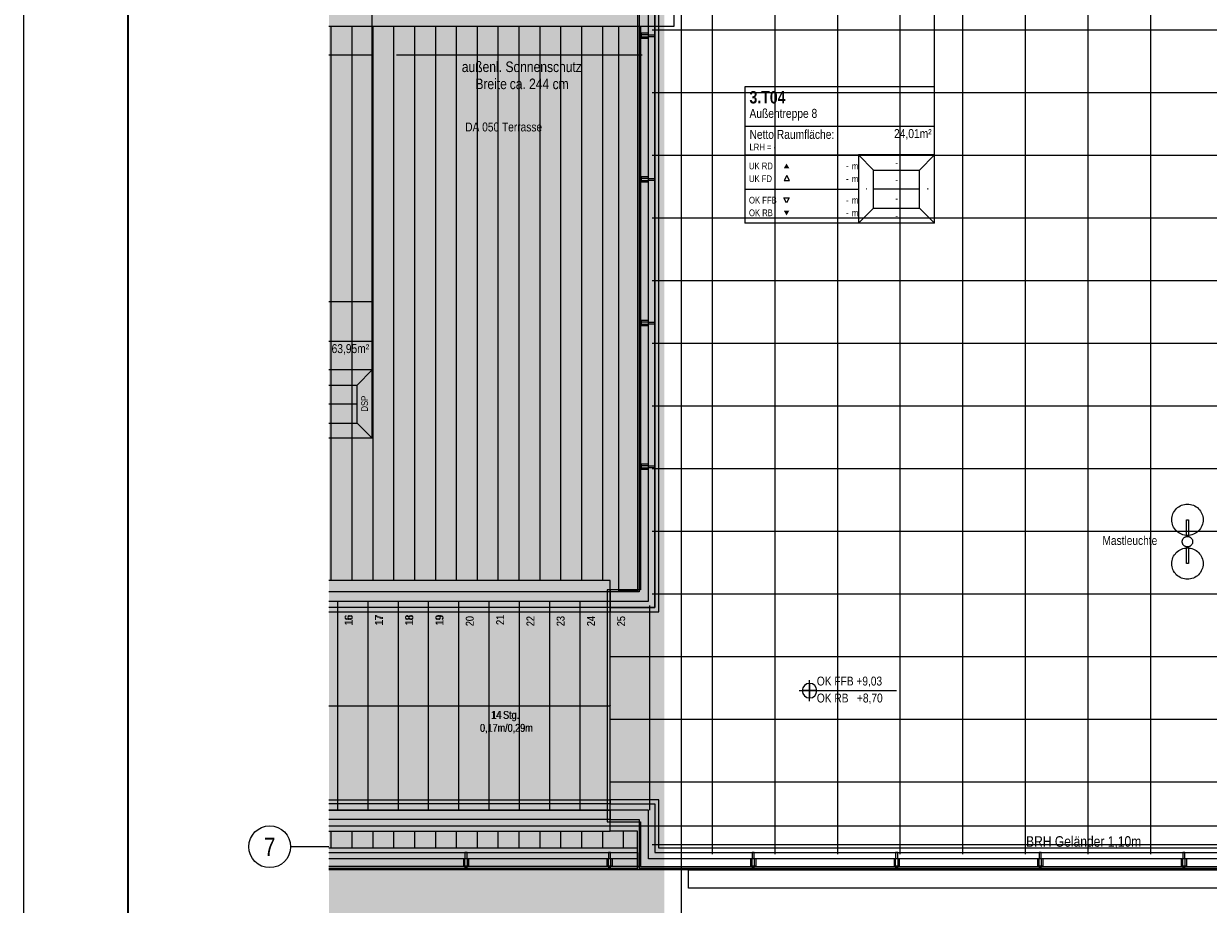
# Model space of a CAD drawing. Extents: x -620 to 3480, y 62 to 1112.
# Tile 2 of 76: x -620 to -393, y 201 to 370. Entities that reach past the tile are written whole.
import ezdxf
from ezdxf.enums import TextEntityAlignment as Align
from ezdxf.lldxf.tags import DXFTag

# ---------------------------------------------------------------- set-up
doc = ezdxf.new("R2010")
doc.units = 0
doc.layers.get('0').update_dxf_attribs({"lineweight": 13})
for name, color, linetype, lineweight, true_color in [('30 -33 Aussenwände- 7 Fassade_ Elemente', 7, 'Continuous', 9, 0x00aacc), ('30 -35 Decken- 2.2 Treppen Außen', 7, 'Continuous', 9, 0x009999), ('30 -36 Dächer- 3 Dachbeläge', 7, 'Continuous', 15, 0x9999ff), ('30 -36 Dächer- 4 Dachbekleidungen', 7, 'Continuous', 9, 0xccccff), ('70 -72 Beschriftung- 1 Beschriftung allgemein', 7, 'Continuous', 9, 0xff6633), ('70 -75 Raumstempel- 1 Raumstempel', 1, 'Continuous', 50, 0xff0000), ('70 -75 Raumstempel-2 Verweislinie', 3, 'Continuous', 9, 0x00ff00), ('iwb_Layout BA_Markierung', 7, 'Continuous', 9, 0xbadcdc)]:
    doc.layers.add(name, color=color, linetype=linetype, lineweight=lineweight, true_color=true_color)
for name, color, linetype, lineweight in [('60- 61 allgemeine Ausstattung- 4 Terrassen', 7, 'Continuous', 9), ('70 -71 Achsen- 1 Gebäudeachsen', 7, 'STRICHPUNKT2-A06GA2HU8I', 18), ('70 -72 Beschriftung- 5 Höhenkoten', 7, 'Continuous', 15), ('iwb_Layout Achsbezeichung', 7, 'Continuous', 13), ('iwb_Plankopf Rahmen', 7, 'Continuous', 35)]:
    doc.layers.add(name, color=color, linetype=linetype, lineweight=lineweight)
doc.styles.get("Standard").update_dxf_attribs({"font": 'ARIALN.TTF'})
tags = doc.linetypes.add('STRICHPUNKT2', pattern=[12.7, 6.35, -3.175, 0, -3.175]).pattern_tags.tags
tags[10:11] = [DXFTag(74, 4), DXFTag(75, 0), DXFTag(340, '0'), DXFTag(46, 0.0), DXFTag(50, 0.0), DXFTag(44, 0.0), DXFTag(45, 0.0)]
tags[8:9] = [DXFTag(74, 4), DXFTag(75, 0), DXFTag(340, '0'), DXFTag(46, 0.0), DXFTag(50, 0.0), DXFTag(44, 0.0), DXFTag(45, 0.0)]
tags[6:7] = [DXFTag(74, 4), DXFTag(75, 0), DXFTag(340, '0'), DXFTag(46, 0.0), DXFTag(50, 0.0), DXFTag(44, 0.0), DXFTag(45, 0.0)]
tags[4:5] = [DXFTag(74, 4), DXFTag(75, 0), DXFTag(340, '0'), DXFTag(46, 0.0), DXFTag(50, 0.0), DXFTag(44, 0.0), DXFTag(45, 0.0)]
tags = doc.linetypes.add('STRICHPUNKT2-A06GA2HU8I', pattern=[12.7, 6.35, -3.175, 0, -3.175]).pattern_tags.tags
tags[10:11] = [DXFTag(74, 4), DXFTag(75, 0), DXFTag(340, '0'), DXFTag(46, 0.0), DXFTag(50, 0.0), DXFTag(44, 0.0), DXFTag(45, 0.0)]
tags[8:9] = [DXFTag(74, 4), DXFTag(75, 0), DXFTag(340, '0'), DXFTag(46, 0.0), DXFTag(50, 0.0), DXFTag(44, 0.0), DXFTag(45, 0.0)]
tags[6:7] = [DXFTag(74, 4), DXFTag(75, 0), DXFTag(340, '0'), DXFTag(46, 0.0), DXFTag(50, 0.0), DXFTag(44, 0.0), DXFTag(45, 0.0)]
tags[4:5] = [DXFTag(74, 4), DXFTag(75, 0), DXFTag(340, '0'), DXFTag(46, 0.0), DXFTag(50, 0.0), DXFTag(44, 0.0), DXFTag(45, 0.0)]

# ---------------------------------------------------------------- blocks, each defined once
blk = doc.blocks.new('Polygon-A06GA2HJ8I')
at = {"color": 0, "linetype": 'ByBlock', "lineweight": -2, "ltscale": 0.13}
blk.add_solid([(-496.96, 91.63), (-561.19, 91.46), (-496.8, 1077.03), (-561.19, 1077.03)], dxfattribs=at)
blk = doc.blocks.new('Referenz-A06GA2HW8I')
at = {"layer": '30 -33 Aussenwände- 7 Fassade_ Elemente', "color": 0, "linetype": 'Continuous', "lineweight": -2, "ltscale": 0.13}
for p, q in [((-495.08, 369.54), (-495.08, 374.38)), ((-561.19, 369.54), (-495.08, 369.54)), ((-505.62, 369.54), (-502.08, 369.54)), ((-505.62, 261.48), (-505.62, 369.54)), ((-502.08, 369.54), (-502.08, 261.48)), ((-501.48, 369.54), (-501.48, 261.68)), ((-501.48, 261.68), (-507.87, 261.68)), ((-507.87, 261.68), (-507.87, 217.28)), ((-502.08, 261.48), (-505.62, 261.48)), ((-507.87, 217.28), (-501.48, 217.28)), ((-501.48, 217.28), (-501.48, 208.68)), ((-501.48, 208.68), (-561.19, 208.68)), ((-501.48, 208.68), (9.12, 208.68)), ((-492.28, 208.08), (-330.08, 208.08)), ((-492.28, 204.54), (-492.28, 208.08)), ((-330.08, 204.54), (-492.28, 204.54))]:
    blk.add_line(p, q, dxfattribs=at)
at = {"layer": '30 -35 Decken- 2.2 Treppen Außen', "color": 0, "linetype": 'Continuous', "lineweight": -2, "ltscale": 0.13}
for p, q in [((-507.28, 263.48), (-561.19, 263.48)), ((-507.28, 263.48), (-561.19, 263.48)), ((-507.28, 215.48), (-507.28, 263.48)), ((-507.28, 259.48), (-507.28, 263.48)), ((-507.28, 215.48), (-507.28, 263.48)), ((-507.28, 259.48), (-507.28, 263.48)), ((-507.28, 261.28), (-561.19, 261.28)), ((-507.28, 261.28), (-561.19, 261.28)), ((-507.28, 259.48), (-507.28, 261.28)), ((-507.28, 259.48), (-507.28, 261.28)), ((-561.19, 259.48), (-559.48, 259.48)), ((-561.19, 259.48), (-507.28, 259.48)), ((-561.19, 259.48), (-507.28, 259.48)), ((-561.19, 259.48), (-559.48, 259.48)), ((-561.19, 259.48), (-507.28, 259.48)), ((-559.48, 259.48), (-553.68, 259.48)), ((-559.48, 219.48), (-559.48, 259.48)), ((-559.48, 259.48), (-553.68, 259.48)), ((-559.48, 219.48), (-559.48, 259.48)), ((-553.68, 259.48), (-547.88, 259.48)), ((-553.68, 219.48), (-553.68, 259.48)), ((-553.68, 259.48), (-547.88, 259.48)), ((-553.68, 219.48), (-553.68, 259.48)), ((-547.88, 259.48), (-542.08, 259.48)), ((-547.88, 219.48), (-547.88, 259.48)), ((-547.88, 259.48), (-542.08, 259.48)), ((-547.88, 219.48), (-547.88, 259.48)), ((-542.08, 259.48), (-536.28, 259.48)), ((-542.08, 219.48), (-542.08, 259.48)), ((-542.08, 259.48), (-536.28, 259.48)), ((-542.08, 219.48), (-542.08, 259.48)), ((-536.28, 259.48), (-530.48, 259.48)), ((-536.28, 219.48), (-536.28, 259.48)), ((-536.28, 259.48), (-530.48, 259.48)), ((-536.28, 219.48), (-536.28, 259.48)), ((-530.48, 259.48), (-524.68, 259.48)), ((-530.48, 219.48), (-530.48, 259.48)), ((-530.48, 259.48), (-524.68, 259.48)), ((-530.48, 219.48), (-530.48, 259.48)), ((-524.68, 259.48), (-518.88, 259.48)), ((-524.68, 219.48), (-524.68, 259.48)), ((-524.68, 259.48), (-518.88, 259.48)), ((-524.68, 219.48), (-524.68, 259.48)), ((-518.88, 259.48), (-513.08, 259.48)), ((-518.88, 219.48), (-518.88, 259.48)), ((-518.88, 259.48), (-513.08, 259.48)), ((-518.88, 219.48), (-518.88, 259.48)), ((-513.08, 259.48), (-507.28, 259.48)), ((-513.08, 219.48), (-513.08, 259.48)), ((-513.08, 259.48), (-507.28, 259.48)), ((-513.08, 219.48), (-513.08, 259.48)), ((-507.28, 258.28), (-561.19, 258.28)), ((-507.28, 258.28), (-561.19, 258.28)), ((-561.19, 257.48), (-507.28, 257.48)), ((-561.19, 257.48), (-507.28, 257.48)), ((-507.28, 257.48), (-507.28, 258.28)), ((-507.28, 257.48), (-507.28, 258.28)), ((-561.19, 239.48), (-507.28, 239.48)), ((-561.19, 239.48), (-507.28, 239.48)), ((-507.34, 239.5), (-507.28, 239.48)), ((-507.34, 239.46), (-507.34, 239.5)), ((-507.34, 239.5), (-507.28, 239.48)), ((-507.34, 239.46), (-507.34, 239.5)), ((-507.28, 239.48), (-507.34, 239.46)), ((-507.28, 239.48), (-507.34, 239.46)), ((-561.19, 221.48), (-507.28, 221.48)), ((-561.19, 221.48), (-507.28, 221.48)), ((-507.28, 220.68), (-561.19, 220.68)), ((-507.28, 220.68), (-561.19, 220.68)), ((-507.28, 221.48), (-507.28, 220.68)), ((-507.28, 221.48), (-507.28, 220.68)), ((-561.19, 219.48), (-559.48, 219.48)), ((-507.28, 219.48), (-561.19, 219.48)), ((-561.19, 219.48), (-507.28, 219.48)), ((-561.19, 219.48), (-559.48, 219.48)), ((-507.28, 219.48), (-561.19, 219.48)), ((-559.48, 219.48), (-553.68, 219.48)), ((-559.48, 219.48), (-553.68, 219.48)), ((-553.68, 219.48), (-547.88, 219.48)), ((-553.68, 219.48), (-547.88, 219.48)), ((-547.88, 219.48), (-542.08, 219.48)), ((-547.88, 219.48), (-542.08, 219.48)), ((-542.08, 219.48), (-536.28, 219.48)), ((-542.08, 219.48), (-536.28, 219.48)), ((-536.28, 219.48), (-530.48, 219.48)), ((-536.28, 219.48), (-530.48, 219.48)), ((-530.48, 219.48), (-524.68, 219.48)), ((-530.48, 219.48), (-524.68, 219.48)), ((-524.68, 219.48), (-518.88, 219.48)), ((-524.68, 219.48), (-518.88, 219.48)), ((-518.88, 219.48), (-513.08, 219.48)), ((-518.88, 219.48), (-513.08, 219.48)), ((-513.08, 219.48), (-507.28, 219.48)), ((-513.08, 219.48), (-507.28, 219.48)), ((-507.28, 215.48), (-507.28, 219.48)), ((-507.28, 219.48), (-507.28, 217.68)), ((-507.28, 219.48), (-507.28, 217.68)), ((-507.28, 215.48), (-507.28, 219.48)), ((-507.28, 217.68), (-561.19, 217.68)), ((-507.28, 217.68), (-561.19, 217.68)), ((-561.19, 215.48), (-507.28, 215.48)), ((-561.19, 215.48), (-507.28, 215.48))]:
    blk.add_line(p, q, dxfattribs=at)
at = {"layer": '30 -35 Decken- 2.2 Treppen Außen', "color": 0, "lineweight": -2}
blk.add_solid([(-507.34, 239.46), (-507.34, 239.5), (-507.28, 239.48)], dxfattribs=at)
at = {"layer": '30 -36 Dächer- 3 Dachbeläge', "color": 0, "linetype": 'Continuous', "lineweight": -2, "ltscale": 0.13}
for p, q in [((-502.08, 373.08), (-502.08, 261.68)), ((-498.78, 258.28), (-498.78, 373.08)), ((-502.08, 261.68), (-507.28, 261.68)), ((-507.28, 261.68), (-507.28, 258.28)), ((-507.28, 258.28), (-498.78, 258.28)), ((-507.28, 215.48), (-507.28, 220.68)), ((-507.28, 220.68), (-498.78, 220.68)), ((-498.78, 220.68), (-498.78, 211.38)), ((-502.08, 215.48), (-507.28, 215.48)), ((-502.08, 208.08), (-502.08, 215.48)), ((-561.19, 211.38), (-502.08, 211.38)), ((-502.08, 211.38), (-502.08, 208.08)), ((-498.78, 211.38), (6.42, 211.38)), ((-502.08, 208.08), (-561.19, 208.08)), ((9.72, 208.08), (-502.08, 208.08))]:
    blk.add_line(p, q, dxfattribs=at)
at = {"layer": '30 -36 Dächer- 3 Dachbeläge', "color": 0, "lineweight": -2}
for p, q in [((-501.78, 367.93), (-501.38, 367.93)), ((-501.38, 367.93), (-501.38, 367.53)), ((-501.38, 367.53), (-501.78, 367.53)), ((-501.78, 340.43), (-501.38, 340.43)), ((-501.38, 340.43), (-501.38, 340.03)), ((-501.38, 340.03), (-501.78, 340.03)), ((-501.78, 312.93), (-501.38, 312.93)), ((-501.38, 312.53), (-501.78, 312.53)), ((-501.38, 312.93), (-501.38, 312.53)), ((-501.78, 285.43), (-501.38, 285.43)), ((-501.38, 285.03), (-501.78, 285.03)), ((-501.38, 285.43), (-501.38, 285.03)), ((-534.73, 208.78), (-535.13, 208.78)), ((-535.13, 208.78), (-535.13, 208.38)), ((-534.73, 208.38), (-534.73, 208.78)), ((-507.23, 208.78), (-507.63, 208.78)), ((-507.63, 208.78), (-507.63, 208.38)), ((-507.23, 208.38), (-507.23, 208.78)), ((-479.73, 208.78), (-480.13, 208.78)), ((-480.13, 208.78), (-480.13, 208.38)), ((-479.73, 208.38), (-479.73, 208.78)), ((-452.23, 208.78), (-452.63, 208.78)), ((-452.63, 208.78), (-452.63, 208.38)), ((-452.23, 208.38), (-452.23, 208.78)), ((-424.73, 208.78), (-425.13, 208.78)), ((-425.13, 208.78), (-425.13, 208.38)), ((-424.73, 208.38), (-424.73, 208.78)), ((-397.23, 208.78), (-397.63, 208.78)), ((-397.63, 208.78), (-397.63, 208.38)), ((-397.23, 208.38), (-397.23, 208.78))]:
    blk.add_line(p, q, dxfattribs=at)
for points in [[(-501.78, 367.53), (-501.78, 367.93), (-501.38, 367.53)], [(-501.38, 367.53), (-501.78, 367.93), (-501.38, 367.93)], [(-501.78, 340.03), (-501.78, 340.43), (-501.38, 340.03)], [(-501.38, 340.03), (-501.78, 340.43), (-501.38, 340.43)], [(-501.78, 312.53), (-501.78, 312.93), (-501.38, 312.53)], [(-501.38, 312.53), (-501.78, 312.93), (-501.38, 312.93)], [(-501.78, 285.03), (-501.78, 285.43), (-501.38, 285.03)], [(-501.38, 285.03), (-501.78, 285.43), (-501.38, 285.43)], [(-535.13, 208.38), (-535.13, 208.78), (-534.73, 208.38)], [(-534.73, 208.38), (-535.13, 208.78), (-534.73, 208.78)], [(-507.63, 208.38), (-507.63, 208.78), (-507.23, 208.38)], [(-507.23, 208.38), (-507.63, 208.78), (-507.23, 208.78)], [(-480.13, 208.38), (-480.13, 208.78), (-479.73, 208.38)], [(-479.73, 208.38), (-480.13, 208.78), (-479.73, 208.78)], [(-452.63, 208.38), (-452.63, 208.78), (-452.23, 208.38)], [(-452.23, 208.38), (-452.63, 208.78), (-452.23, 208.78)], [(-425.13, 208.38), (-425.13, 208.78), (-424.73, 208.38)], [(-424.73, 208.38), (-425.13, 208.78), (-424.73, 208.78)], [(-397.63, 208.38), (-397.63, 208.78), (-397.23, 208.38)], [(-397.23, 208.38), (-397.63, 208.78), (-397.23, 208.78)]]:
    blk.add_solid(points, dxfattribs=at)
at = {"layer": '30 -36 Dächer- 4 Dachbekleidungen', "color": 0, "linetype": 'Continuous', "lineweight": -2, "ltscale": 0.13}
for p, q in [((-501.78, 373.08), (-501.78, 261.28)), ((-499.98, 259.48), (-499.98, 373.08)), ((-498.78, 373.08), (-498.78, 258.28)), ((-497.98, 257.48), (-497.98, 373.08)), ((-499.98, 368.23), (-501.38, 368.23)), ((-501.38, 368.23), (-501.38, 367.93)), ((-499.98, 367.93), (-501.38, 367.93)), ((-501.38, 367.93), (-501.38, 367.53)), ((-499.98, 367.93), (-498.78, 367.93)), ((-498.78, 367.93), (-498.78, 367.53)), ((-501.38, 367.53), (-499.98, 367.53)), ((-501.38, 367.23), (-501.38, 367.53)), ((-499.98, 367.23), (-501.38, 367.23)), ((-498.78, 367.53), (-499.98, 367.53)), ((-499.98, 340.73), (-501.38, 340.73)), ((-501.38, 340.73), (-501.38, 340.43)), ((-499.98, 340.43), (-501.38, 340.43)), ((-501.38, 340.43), (-501.38, 340.03)), ((-499.98, 340.43), (-498.78, 340.43)), ((-498.78, 340.43), (-498.78, 340.03)), ((-501.38, 340.03), (-499.98, 340.03)), ((-501.38, 339.73), (-501.38, 340.03)), ((-499.98, 339.73), (-501.38, 339.73)), ((-498.78, 340.03), (-499.98, 340.03)), ((-499.98, 313.23), (-501.38, 313.23)), ((-501.38, 313.23), (-501.38, 312.93)), ((-499.98, 312.93), (-501.38, 312.93)), ((-501.38, 312.93), (-501.38, 312.53)), ((-501.38, 312.53), (-499.98, 312.53)), ((-501.38, 312.23), (-501.38, 312.53)), ((-499.98, 312.23), (-501.38, 312.23)), ((-499.98, 312.93), (-498.78, 312.93)), ((-498.78, 312.53), (-499.98, 312.53)), ((-498.78, 312.93), (-498.78, 312.53)), ((-499.98, 285.73), (-501.38, 285.73)), ((-501.38, 285.73), (-501.38, 285.43)), ((-499.98, 285.43), (-501.38, 285.43)), ((-501.38, 285.43), (-501.38, 285.03)), ((-501.38, 285.03), (-499.98, 285.03)), ((-501.38, 284.73), (-501.38, 285.03)), ((-499.98, 284.73), (-501.38, 284.73)), ((-499.98, 285.43), (-498.78, 285.43)), ((-498.78, 285.03), (-499.98, 285.03)), ((-498.78, 285.43), (-498.78, 285.03)), ((-501.78, 261.28), (-507.28, 261.28)), ((-507.28, 261.28), (-507.28, 259.48)), ((-507.28, 259.48), (-499.98, 259.48)), ((-498.78, 258.28), (-507.28, 258.28)), ((-507.28, 258.28), (-507.28, 257.48)), ((-507.28, 257.48), (-497.98, 257.48)), ((-497.98, 221.48), (-507.28, 221.48)), ((-507.28, 221.48), (-507.28, 220.68)), ((-507.28, 220.68), (-498.78, 220.68)), ((-498.78, 220.68), (-498.78, 211.38)), ((-497.98, 212.18), (-497.98, 221.48)), ((-501.48, 219.48), (-507.28, 219.48)), ((-507.28, 219.48), (-507.28, 217.68)), ((-499.98, 219.48), (-501.48, 219.48)), ((-499.98, 210.18), (-499.98, 219.48)), ((-507.28, 217.68), (-501.78, 217.68)), ((-501.78, 217.68), (-501.78, 208.38)), ((-502.08, 212.18), (-561.19, 212.18)), ((-561.19, 211.38), (-502.08, 211.38)), ((-534.73, 211.38), (-535.13, 211.38)), ((-535.13, 211.38), (-535.13, 210.18)), ((-534.73, 210.18), (-534.73, 211.38)), ((-507.23, 211.38), (-507.63, 211.38)), ((-507.63, 211.38), (-507.63, 210.18)), ((-507.23, 210.18), (-507.23, 211.38)), ((-502.08, 211.38), (-502.08, 212.18)), ((-498.78, 211.38), (6.42, 211.38)), ((5.62, 212.18), (-497.98, 212.18)), ((-479.73, 211.38), (-480.13, 211.38)), ((-480.13, 211.38), (-480.13, 210.18)), ((-479.73, 210.18), (-479.73, 211.38)), ((-452.23, 211.38), (-452.63, 211.38)), ((-452.63, 211.38), (-452.63, 210.18)), ((-452.23, 210.18), (-452.23, 211.38)), ((-424.73, 211.38), (-425.13, 211.38)), ((-425.13, 211.38), (-425.13, 210.18)), ((-424.73, 210.18), (-424.73, 211.38)), ((-397.23, 211.38), (-397.63, 211.38)), ((-397.63, 211.38), (-397.63, 210.18)), ((-397.23, 210.18), (-397.23, 211.38)), ((-502.08, 210.18), (-561.19, 210.18)), ((-535.43, 210.18), (-535.43, 208.78)), ((-535.43, 208.78), (-535.13, 208.78)), ((-535.13, 208.78), (-535.13, 210.18)), ((-534.73, 208.78), (-535.13, 208.78)), ((-534.73, 210.18), (-534.73, 208.78)), ((-534.43, 208.78), (-534.73, 208.78)), ((-534.43, 210.18), (-534.43, 208.78)), ((-507.93, 210.18), (-507.93, 208.78)), ((-507.93, 208.78), (-507.63, 208.78)), ((-507.63, 208.78), (-507.63, 210.18)), ((-507.23, 208.78), (-507.63, 208.78)), ((-507.23, 210.18), (-507.23, 208.78)), ((-506.93, 208.78), (-507.23, 208.78)), ((-506.93, 210.18), (-506.93, 208.78)), ((-502.08, 208.38), (-502.08, 210.18)), ((7.62, 210.18), (-499.98, 210.18)), ((-480.43, 210.18), (-480.43, 208.78)), ((-480.43, 208.78), (-480.13, 208.78)), ((-480.13, 208.78), (-480.13, 210.18)), ((-479.73, 208.78), (-480.13, 208.78)), ((-479.73, 210.18), (-479.73, 208.78)), ((-479.43, 208.78), (-479.73, 208.78)), ((-479.43, 210.18), (-479.43, 208.78)), ((-452.93, 210.18), (-452.93, 208.78)), ((-452.93, 208.78), (-452.63, 208.78)), ((-452.63, 208.78), (-452.63, 210.18)), ((-452.23, 208.78), (-452.63, 208.78)), ((-452.23, 210.18), (-452.23, 208.78)), ((-451.93, 208.78), (-452.23, 208.78)), ((-451.93, 210.18), (-451.93, 208.78)), ((-425.43, 210.18), (-425.43, 208.78)), ((-425.43, 208.78), (-425.13, 208.78)), ((-425.13, 208.78), (-425.13, 210.18)), ((-424.73, 208.78), (-425.13, 208.78)), ((-424.73, 210.18), (-424.73, 208.78)), ((-424.43, 208.78), (-424.73, 208.78)), ((-424.43, 210.18), (-424.43, 208.78)), ((-397.93, 210.18), (-397.93, 208.78)), ((-397.93, 208.78), (-397.63, 208.78)), ((-397.63, 208.78), (-397.63, 210.18)), ((-397.23, 208.78), (-397.63, 208.78)), ((-397.23, 210.18), (-397.23, 208.78)), ((-396.93, 208.78), (-397.23, 208.78)), ((-396.93, 210.18), (-396.93, 208.78)), ((-561.19, 208.38), (-502.08, 208.38)), ((-501.78, 208.38), (9.42, 208.38))]:
    blk.add_line(p, q, dxfattribs=at)
at = {"layer": '60- 61 allgemeine Ausstattung- 4 Terrassen', "color": 0, "lineweight": -2}
for p, q in [((-427.73, 211.08), (-427.73, 594.54)), ((-415.73, 211.08), (-415.73, 594.54)), ((-403.73, 211.08), (-403.73, 594.54)), ((-475.73, 211.08), (-475.73, 546.98)), ((-487.73, 211.08), (-487.73, 373.48)), ((-463.73, 211.08), (-463.73, 373.64)), ((-451.73, 211.08), (-451.73, 373.64)), ((-439.73, 211.08), (-439.73, 373.64)), ((-560.73, 263.48), (-560.73, 369.54)), ((-556.73, 263.48), (-556.73, 369.54)), ((-552.73, 263.48), (-552.73, 369.54)), ((-548.73, 263.48), (-548.73, 369.54)), ((-544.73, 263.48), (-544.73, 369.54)), ((-540.73, 263.48), (-540.73, 369.54)), ((-536.73, 263.48), (-536.73, 369.54)), ((-532.73, 263.48), (-532.73, 369.54)), ((-528.73, 263.48), (-528.73, 369.54)), ((-524.73, 263.48), (-524.73, 369.54)), ((-520.73, 263.48), (-520.73, 369.54)), ((-516.73, 263.48), (-516.73, 369.54)), ((-512.73, 263.48), (-512.73, 369.54)), ((-508.73, 263.48), (-508.73, 369.54)), ((-499.28, 368.88), (-175.73, 368.88)), ((-499.28, 356.88), (-175.73, 356.88)), ((-499.28, 344.88), (-175.73, 344.88)), ((-499.28, 332.88), (-175.73, 332.88)), ((-499.28, 320.88), (-175.73, 320.88)), ((-499.28, 308.88), (-175.73, 308.88)), ((-499.28, 296.88), (-175.73, 296.88)), ((-499.28, 284.88), (-175.73, 284.88)), ((-399.23, 276.75), (-399.05, 276.98)), ((-399.05, 276.98), (-398.86, 277.2)), ((-398.86, 277.2), (-398.64, 277.4)), ((-398.64, 277.4), (-398.4, 277.57)), ((-398.4, 277.57), (-398.15, 277.73)), ((-398.15, 277.73), (-397.88, 277.85)), ((-397.88, 277.85), (-397.61, 277.95)), ((-397.61, 277.95), (-397.32, 278.02)), ((-397.32, 278.02), (-397.03, 278.07)), ((-397.03, 278.07), (-396.73, 278.08)), ((-396.73, 278.08), (-396.44, 278.07)), ((-396.44, 278.07), (-396.15, 278.02)), ((-396.15, 278.02), (-395.86, 277.95)), ((-395.86, 277.95), (-395.59, 277.85)), ((-395.59, 277.85), (-395.32, 277.73)), ((-395.32, 277.73), (-395.07, 277.57)), ((-395.07, 277.57), (-394.83, 277.4)), ((-394.83, 277.4), (-394.61, 277.2)), ((-394.61, 277.2), (-394.42, 276.98)), ((-394.42, 276.98), (-394.24, 276.75)), ((-399.73, 275.08), (-399.72, 275.37)), ((-399.72, 274.79), (-399.73, 275.08)), ((-399.72, 275.37), (-399.68, 275.67)), ((-399.68, 274.49), (-399.72, 274.79)), ((-399.68, 275.67), (-399.61, 275.95)), ((-399.61, 275.95), (-399.51, 276.23)), ((-399.51, 276.23), (-399.38, 276.49)), ((-399.38, 276.49), (-399.23, 276.75)), ((-396.93, 271.86), (-396.93, 275.08)), ((-396.93, 275.08), (-396.53, 275.08)), ((-396.53, 275.08), (-396.53, 271.86)), ((-394.24, 276.75), (-394.09, 276.49)), ((-394.09, 276.49), (-393.96, 276.23)), ((-393.96, 276.23), (-393.86, 275.95)), ((-393.86, 275.95), (-393.79, 275.67)), ((-393.79, 275.67), (-393.75, 275.37)), ((-393.75, 274.79), (-393.79, 274.49)), ((-393.75, 275.37), (-393.73, 275.08)), ((-393.73, 275.08), (-393.75, 274.79)), ((-499.28, 272.88), (-175.73, 272.88)), ((-399.61, 274.21), (-399.68, 274.49)), ((-399.51, 273.93), (-399.61, 274.21)), ((-399.38, 273.67), (-399.51, 273.93)), ((-399.23, 273.41), (-399.38, 273.67)), ((-399.05, 273.18), (-399.23, 273.41)), ((-398.86, 272.96), (-399.05, 273.18)), ((-398.64, 272.76), (-398.86, 272.96)), ((-398.4, 272.59), (-398.64, 272.76)), ((-398.15, 272.43), (-398.4, 272.59)), ((-397.88, 272.31), (-398.15, 272.43)), ((-397.61, 272.21), (-397.88, 272.31)), ((-395.59, 272.31), (-395.86, 272.21)), ((-395.32, 272.43), (-395.59, 272.31)), ((-395.07, 272.59), (-395.32, 272.43)), ((-394.83, 272.76), (-395.07, 272.59)), ((-394.61, 272.96), (-394.83, 272.76)), ((-394.42, 273.18), (-394.61, 272.96)), ((-394.24, 273.41), (-394.42, 273.18)), ((-394.09, 273.67), (-394.24, 273.41)), ((-393.96, 273.93), (-394.09, 273.67)), ((-393.86, 274.21), (-393.96, 273.93)), ((-393.79, 274.49), (-393.86, 274.21)), ((-397.73, 270.93), (-397.72, 271.02)), ((-397.73, 270.83), (-397.73, 270.93)), ((-397.72, 270.73), (-397.73, 270.83)), ((-397.72, 271.02), (-397.71, 271.12)), ((-397.7, 270.63), (-397.72, 270.73)), ((-397.71, 271.12), (-397.68, 271.21)), ((-397.68, 270.54), (-397.7, 270.63)), ((-397.68, 271.21), (-397.64, 271.31)), ((-397.64, 270.45), (-397.68, 270.54)), ((-397.64, 271.31), (-397.59, 271.39)), ((-397.59, 270.36), (-397.64, 270.45)), ((-397.32, 272.14), (-397.61, 272.21)), ((-397.59, 271.39), (-397.54, 271.47)), ((-397.54, 270.28), (-397.59, 270.36)), ((-397.54, 271.47), (-397.48, 271.55)), ((-397.47, 270.21), (-397.54, 270.28)), ((-397.48, 271.55), (-397.41, 271.62)), ((-397.4, 270.14), (-397.47, 270.21)), ((-397.41, 271.62), (-397.33, 271.68)), ((-397.33, 270.08), (-397.4, 270.14)), ((-397.33, 271.68), (-397.25, 271.74)), ((-397.25, 270.02), (-397.33, 270.08)), ((-397.03, 272.09), (-397.32, 272.14)), ((-397.25, 271.74), (-397.16, 271.78)), ((-397.16, 271.78), (-397.07, 271.82)), ((-397.07, 271.82), (-396.98, 271.85)), ((-396.73, 272.08), (-397.03, 272.09)), ((-396.98, 271.85), (-396.88, 271.87)), ((-396.53, 271.86), (-396.93, 271.86)), ((-396.88, 271.87), (-396.79, 271.88)), ((-396.79, 271.88), (-396.69, 271.88)), ((-396.44, 272.09), (-396.73, 272.08)), ((-396.69, 271.88), (-396.59, 271.87)), ((-396.59, 271.87), (-396.49, 271.85)), ((-396.49, 271.85), (-396.4, 271.82)), ((-396.15, 272.14), (-396.44, 272.09)), ((-396.4, 271.82), (-396.31, 271.79)), ((-396.31, 271.79), (-396.22, 271.74)), ((-396.22, 271.74), (-396.14, 271.68)), ((-396.14, 270.08), (-396.22, 270.02)), ((-395.86, 272.21), (-396.15, 272.14)), ((-396.14, 271.68), (-396.07, 271.62)), ((-396.06, 270.14), (-396.14, 270.08)), ((-396.07, 271.62), (-396, 271.55)), ((-395.99, 270.21), (-396.06, 270.14)), ((-396, 271.55), (-395.93, 271.48)), ((-395.93, 270.29), (-395.99, 270.21)), ((-395.93, 271.48), (-395.88, 271.4)), ((-395.88, 270.37), (-395.93, 270.29)), ((-395.88, 271.4), (-395.83, 271.31)), ((-395.83, 270.45), (-395.88, 270.37)), ((-395.83, 271.31), (-395.79, 271.22)), ((-395.79, 270.55), (-395.83, 270.45)), ((-395.79, 271.22), (-395.77, 271.13)), ((-395.76, 270.64), (-395.79, 270.55)), ((-395.77, 271.13), (-395.75, 271.03)), ((-395.75, 270.74), (-395.76, 270.64)), ((-395.75, 271.03), (-395.74, 270.93)), ((-395.74, 270.83), (-395.75, 270.74)), ((-395.74, 270.93), (-395.74, 270.83)), ((-399.61, 267.55), (-399.51, 267.83)), ((-399.51, 267.83), (-399.38, 268.09)), ((-399.38, 268.09), (-399.23, 268.35)), ((-399.23, 268.35), (-399.05, 268.58)), ((-399.05, 268.58), (-398.86, 268.8)), ((-398.86, 268.8), (-398.64, 269)), ((-398.64, 269), (-398.4, 269.17)), ((-398.4, 269.17), (-398.15, 269.33)), ((-398.15, 269.33), (-397.88, 269.45)), ((-397.88, 269.45), (-397.61, 269.55)), ((-397.61, 269.55), (-397.32, 269.62)), ((-397.32, 269.62), (-397.03, 269.67)), ((-397.16, 269.98), (-397.25, 270.02)), ((-397.07, 269.94), (-397.16, 269.98)), ((-396.98, 269.91), (-397.07, 269.94)), ((-397.03, 269.67), (-396.73, 269.68)), ((-396.88, 269.89), (-396.98, 269.91)), ((-396.93, 266.68), (-396.93, 269.9)), ((-396.93, 269.9), (-396.53, 269.9)), ((-396.78, 269.88), (-396.88, 269.89)), ((-396.68, 269.88), (-396.78, 269.88)), ((-396.73, 269.68), (-396.44, 269.67)), ((-396.59, 269.89), (-396.68, 269.88)), ((-396.49, 269.91), (-396.59, 269.89)), ((-396.53, 269.9), (-396.53, 266.68)), ((-396.4, 269.94), (-396.49, 269.91)), ((-396.44, 269.67), (-396.15, 269.62)), ((-396.3, 269.98), (-396.4, 269.94)), ((-396.22, 270.02), (-396.3, 269.98)), ((-396.15, 269.62), (-395.86, 269.55)), ((-395.86, 269.55), (-395.59, 269.45)), ((-395.59, 269.45), (-395.32, 269.33)), ((-395.32, 269.33), (-395.07, 269.17)), ((-395.07, 269.17), (-394.83, 269)), ((-394.83, 269), (-394.61, 268.8)), ((-394.61, 268.8), (-394.42, 268.58)), ((-394.42, 268.58), (-394.24, 268.35)), ((-394.24, 268.35), (-394.09, 268.09)), ((-394.09, 268.09), (-393.96, 267.83)), ((-393.96, 267.83), (-393.86, 267.55)), ((-399.73, 266.68), (-399.72, 266.97)), ((-399.72, 266.39), (-399.73, 266.68)), ((-399.72, 266.97), (-399.68, 267.27)), ((-399.68, 266.09), (-399.72, 266.39)), ((-399.68, 267.27), (-399.61, 267.55)), ((-399.61, 265.81), (-399.68, 266.09)), ((-399.51, 265.53), (-399.61, 265.81)), ((-399.38, 265.27), (-399.51, 265.53)), ((-396.53, 266.68), (-396.93, 266.68)), ((-393.96, 265.53), (-394.09, 265.27)), ((-393.86, 265.81), (-393.96, 265.53)), ((-393.86, 267.55), (-393.79, 267.27)), ((-393.79, 266.09), (-393.86, 265.81)), ((-393.79, 267.27), (-393.75, 266.97)), ((-393.75, 266.39), (-393.79, 266.09)), ((-393.75, 266.97), (-393.73, 266.68)), ((-393.73, 266.68), (-393.75, 266.39)), ((-399.23, 265.01), (-399.38, 265.27)), ((-399.05, 264.78), (-399.23, 265.01)), ((-398.86, 264.56), (-399.05, 264.78)), ((-398.64, 264.36), (-398.86, 264.56)), ((-398.4, 264.19), (-398.64, 264.36)), ((-398.15, 264.03), (-398.4, 264.19)), ((-397.88, 263.91), (-398.15, 264.03)), ((-397.61, 263.81), (-397.88, 263.91)), ((-397.32, 263.74), (-397.61, 263.81)), ((-397.03, 263.69), (-397.32, 263.74)), ((-396.73, 263.68), (-397.03, 263.69)), ((-396.44, 263.69), (-396.73, 263.68)), ((-396.15, 263.74), (-396.44, 263.69)), ((-395.86, 263.81), (-396.15, 263.74)), ((-395.59, 263.91), (-395.86, 263.81)), ((-395.32, 264.03), (-395.59, 263.91)), ((-395.07, 264.19), (-395.32, 264.03)), ((-394.83, 264.36), (-395.07, 264.19)), ((-394.61, 264.56), (-394.83, 264.36)), ((-394.42, 264.78), (-394.61, 264.56)), ((-394.24, 265.01), (-394.42, 264.78)), ((-394.09, 265.27), (-394.24, 265.01)), ((-499.28, 260.88), (-175.73, 260.88)), ((-499.73, 219.48), (-499.73, 258.68)), ((-507.28, 248.88), (6.72, 248.88)), ((-507.28, 236.88), (6.72, 236.88)), ((-507.28, 224.88), (6.72, 224.88)), ((-560.73, 212.18), (-560.73, 215.48)), ((-556.73, 212.18), (-556.73, 215.48)), ((-552.73, 212.18), (-552.73, 215.48)), ((-548.73, 212.18), (-548.73, 215.48)), ((-544.73, 212.18), (-544.73, 215.48)), ((-540.73, 212.18), (-540.73, 215.48)), ((-536.73, 212.18), (-536.73, 215.48)), ((-532.73, 212.18), (-532.73, 215.48)), ((-528.73, 212.18), (-528.73, 215.48)), ((-524.73, 212.18), (-524.73, 215.48)), ((-520.73, 212.18), (-520.73, 215.48)), ((-516.73, 212.18), (-516.73, 215.48)), ((-512.73, 212.18), (-512.73, 215.48)), ((-508.73, 212.18), (-508.73, 215.48)), ((-504.73, 212.18), (-504.73, 215.48)), ((-499.28, 212.88), (6.72, 212.88))]:
    blk.add_line(p, q, dxfattribs=at)
at = {"layer": '60- 61 allgemeine Ausstattung- 4 Terrassen', "color": 0, "linetype": 'Continuous', "lineweight": -2, "ltscale": 0.13}
blk.add_line((-502.08, 208.08), (-561.19, 208.08), dxfattribs=at)
at = {"layer": '70 -71 Achsen- 1 Gebäudeachsen', "color": 0, "linetype": 'STRICHPUNKT2-A06GA2HU8I', "lineweight": -2, "ltscale": 0.13}
for p, q in [((-493.68, 1081.42), (-493.68, 81.98)), ((-561.19, 216.48), (86.26, 216.48))]:
    blk.add_line(p, q, dxfattribs=at)
at = {"layer": '70 -72 Beschriftung- 1 Beschriftung allgemein', "color": 0, "linetype": 'Continuous', "lineweight": -2, "ltscale": 0.13}
for p, q in [((-561.19, 364.07), (-552.63, 364.07)), ((-548.21, 364.1), (-501.21, 364.1))]:
    blk.add_line(p, q, dxfattribs=at)
at = {"layer": '70 -72 Beschriftung- 5 Höhenkoten', "color": 0, "linetype": 'Continuous', "lineweight": -2, "ltscale": 0.13}
for p, q in [((-469.12, 240.36), (-469.12, 244.36)), ((-469.12, 243.76), (-469.12, 242.36)), ((-469.12, 242.36), (-469.12, 243.76)), ((-471.12, 242.36), (-452.48, 242.36)), ((-470.52, 242.36), (-469.12, 242.36)), ((-469.12, 242.36), (-470.52, 242.36)), ((-469.12, 242.36), (-467.72, 242.36)), ((-467.72, 242.36), (-469.12, 242.36)), ((-469.12, 242.36), (-469.12, 240.96)), ((-469.12, 240.96), (-469.12, 242.36))]:
    blk.add_line(p, q, dxfattribs=at)
for major_axis in [(0, 1.4), (1.4, 0), (-1.4, 0), (0, -1.4)]:
    blk.add_ellipse((-469.12, 242.36), major_axis=major_axis, ratio=1, start_param=0, end_param=1.570796, dxfattribs=at)
at = {"layer": '70 -75 Raumstempel- 1 Raumstempel', "color": 0, "lineweight": -2}
for p, q in [((-481.49, 357.98), (-481.49, 331.84)), ((-445.16, 357.98), (-481.49, 357.98)), ((-445.16, 331.84), (-445.16, 357.98)), ((-445.16, 350.39), (-481.49, 350.39)), ((-481.49, 344.91), (-459.76, 344.91)), ((-456.88, 342.02), (-459.76, 344.91)), ((-445.16, 344.91), (-459.76, 344.91)), ((-459.76, 344.91), (-459.76, 331.84)), ((-448.05, 342.02), (-445.16, 344.91)), ((-473.45, 340.95), (-473.97, 340.05)), ((-472.93, 340.05), (-473.45, 340.95)), ((-456.88, 334.74), (-456.88, 342.02)), ((-456.88, 342.02), (-448.05, 342.02)), ((-448.05, 334.74), (-448.05, 342.02)), ((-481.49, 338.38), (-459.76, 338.38)), ((-473.97, 340.05), (-472.93, 340.05)), ((-448.05, 338.38), (-456.88, 338.38)), ((-473.52, 335.77), (-474.05, 336.68)), ((-474.05, 336.68), (-473, 336.68)), ((-473, 336.68), (-473.52, 335.77)), ((-456.88, 334.74), (-459.76, 331.84)), ((-456.88, 334.74), (-448.05, 334.74)), ((-448.05, 334.74), (-445.16, 331.84)), ((-445.16, 331.84), (-481.49, 331.84)), ((-552.91, 316.82), (-561.19, 316.82)), ((-552.91, 290.68), (-552.91, 316.82)), ((-552.91, 309.23), (-561.19, 309.23)), ((-552.91, 303.75), (-561.19, 303.75)), ((-555.8, 300.86), (-552.91, 303.75)), ((-561.19, 300.86), (-555.8, 300.86)), ((-555.8, 293.58), (-555.8, 300.86)), ((-555.8, 297.22), (-561.19, 297.22)), ((-561.19, 293.58), (-555.8, 293.58)), ((-555.8, 293.58), (-552.91, 290.68)), ((-552.91, 290.68), (-561.19, 290.68))]:
    blk.add_line(p, q, dxfattribs=at)
for points in [[(-473, 342.37), (-473.52, 343.27), (-474.05, 342.37)], [(-473, 334.24), (-473.52, 333.33), (-474.05, 334.24)]]:
    blk.add_solid(points, dxfattribs=at)
at = {"layer": '70 -75 Raumstempel-2 Verweislinie', "color": 0, "linetype": 'Continuous', "lineweight": -2, "ltscale": 0.13}
for p, q in [((-552.91, 316.82), (-552.91, 451.62)), ((-445.16, 357.98), (-445.16, 384.02))]:
    blk.add_line(p, q, dxfattribs=at)
at = {"layer": '30 -35 Decken- 2.2 Treppen Außen', "color": 0, "linetype": 'ByBlock', "lineweight": -2, "ltscale": 0.13, "char_height": 1.5103, "attachment_point": 1}
for s, insert, rotation in [('{\\fArial Narrow;16}', (-558.16, 255.01), 90.001), ('{\\fArial Narrow;17}', (-552.33, 255.01), 90.001), ('{\\fArial Narrow;18}', (-546.56, 255), 90.001), ('{\\fArial Narrow;19}', (-540.76, 255), 90.001), ('{\\fArial Narrow;20}', (-534.96, 254.73), 90.001), ('{\\fArial Narrow;21}', (-529.13, 254.98), 90.001), ('{\\fArial Narrow;22}', (-523.33, 254.74), 90.001), ('{\\fArial Narrow;23}', (-517.56, 254.73), 90.001), ('{\\fArial Narrow;24}', (-511.73, 254.74), 90.001), ('{\\fArial Narrow;25}', (-505.96, 254.72), 90.001), ('{\\fArial Narrow;14}', (-529.98, 238.47), 0.001), ('{\\fArial Narrow;Stg.}', (-527.78, 238.47), 0.001), ('{\\fArial Narrow;0,17m/0,29m}', (-532.2, 235.99), 0.001)]:
    blk.add_mtext(s, dxfattribs=dict(at, insert=insert, rotation=rotation))
at = {"layer": '30 -35 Decken- 2.2 Treppen Außen', "color": 0, "linetype": 'Continuous', "lineweight": -2, "ltscale": 0.13, "char_height": 1.5103, "attachment_point": 1}
for s, insert, rotation in [('{\\fArial Narrow;16}', (-558.16, 254.82), 90.001), ('{\\fArial Narrow;17}', (-552.33, 254.82), 90.001), ('{\\fArial Narrow;18}', (-546.56, 254.82), 90.001), ('{\\fArial Narrow;19}', (-540.76, 254.82), 90.001), ('{\\fArial Narrow;20}', (-534.96, 254.69), 90.001), ('{\\fArial Narrow;21}', (-529.13, 254.93), 90.001), ('{\\fArial Narrow;22}', (-523.33, 254.69), 90.001), ('{\\fArial Narrow;23}', (-517.56, 254.69), 90.001), ('{\\fArial Narrow;24}', (-511.73, 254.69), 90.001), ('{\\fArial Narrow;25}', (-505.96, 254.68), 90.001), ('{\\fArial Narrow;14}', (-530.16, 238.47), 0.001), ('{\\fArial Narrow;Stg.}', (-527.86, 238.47), 0.001), ('{\\fArial Narrow;0,17m/0,29m}', (-532.27, 235.99), 0.001)]:
    blk.add_mtext(s, dxfattribs=dict(at, insert=insert, rotation=rotation))
at = {"layer": '60- 61 allgemeine Ausstattung- 4 Terrassen', "color": 0, "linetype": 'Continuous', "lineweight": -2, "ltscale": 0.13, "insert": (-413.01, 271.96), "char_height": 1.7, "attachment_point": 1}
blk.add_mtext('{\\fArial Narrow;Mastleuchte}', dxfattribs=at)
at = {"layer": '70 -72 Beschriftung- 1 Beschriftung allgemein', "color": 0, "linetype": 'Continuous', "lineweight": -2, "ltscale": 0.13, "char_height": 2.0138, "attachment_point": 1}
for s, insert in [('{\\fArial Narrow;außenl.}', (-535.72, 362.8)), ('{\\fArial Narrow;Sonnenschutz}', (-527.36, 362.8)), ('{\\fArial Narrow;Breite}', (-533.12, 359.53)), ('{\\fArial Narrow;ca.}', (-526.54, 359.53)), ('{\\fArial Narrow;244}', (-522.84, 359.53)), ('{\\fArial Narrow;cm}', (-518.33, 359.53)), ('{\\fArial Narrow;BRH Geländer 1,10m}', (-427.64, 214.5))]:
    blk.add_mtext(s, dxfattribs=dict(at, insert=insert))
at = {"layer": '70 -72 Beschriftung- 5 Höhenkoten', "color": 0, "linetype": 'Continuous', "lineweight": -2, "ltscale": 0.13, "char_height": 1.7, "attachment_point": 1}
for s, insert in [('{\\fArial Narrow;DA 050 Terrasse}', (-535.07, 351.12)), ('{\\fArial Narrow;OK FFB +9,03}', (-467.72, 245.05)), ('{\\fArial Narrow;OK RB   +8,70}', (-467.72, 241.8))]:
    blk.add_mtext(s, dxfattribs=dict(at, insert=insert))
at = {"layer": '70 -75 Raumstempel- 1 Raumstempel', "color": 0, "linetype": 'Continuous', "lineweight": -2, "ltscale": 0.13, "attachment_point": 1}
for s, insert, char_height, rotation in [('{\\fArial Narrow|b1|i0;3.T04}', (-480.62, 357.13), 2.3536, 0), ('{\\fArial Narrow;Außentreppe 8}', (-480.62, 353.73), 1.7117, 0), ('{\\fArial Narrow;Netto Raumfläche:}', (-480.62, 349.71), 1.7117, 0), ('{\\fArial Narrow;24,01m²}', (-452.93, 349.86), 1.7117, 0), ('{\\fArial Narrow;LRH = -}', (-480.62, 347.06), 1.2838, 0), ('{\\fArial Narrow;UK RD}', (-480.72, 343.45), 1.2838, 0), ('{\\fArial Narrow;-}', (-462.12, 343.44), 1.2838, 0), ('{\\fArial Narrow;m}', (-461, 343.44), 1.2838, 0), ('{\\fArial Narrow;-}', (-452.66, 344.08), 1.2838, 0), ('{\\fArial Narrow;UK FD}', (-480.72, 341.01), 1.2838, 0), ('{\\fArial Narrow;m}', (-461, 341), 1.2838, 0), ('{\\fArial Narrow;-}', (-462.12, 341), 1.2838, 0), ('{\\fArial Narrow;-}', (-458.96, 338.18), 1.2838, 90), ('{\\fArial Narrow;-}', (-452.66, 340.77), 1.2838, 0), ('{\\fArial Narrow;-}', (-447.25, 338.18), 1.2838, 90), ('{\\fArial Narrow;OK FFB}', (-480.72, 336.9), 1.2838, 0), ('{\\fArial Narrow;-}', (-462.12, 336.9), 1.2838, 0), ('{\\fArial Narrow;m}', (-461, 336.9), 1.2838, 0), ('{\\fArial Narrow;-}', (-452.66, 337.24), 1.2838, 0), ('{\\fArial Narrow;OK RB}', (-480.72, 334.48), 1.2838, 0), ('{\\fArial Narrow;-}', (-462.12, 334.48), 1.2838, 0), ('{\\fArial Narrow;m}', (-461, 334.48), 1.2838, 0), ('{\\fArial Narrow;-}', (-452.66, 333.91), 1.2838, 0), ('{\\fArial Narrow;63,95m²}', (-560.67, 308.7), 1.7117, 0), ('{\\fArial Narrow;DSP}', (-555, 295.8), 1.2838, 90)]:
    blk.add_mtext(s, dxfattribs=dict(at, insert=insert, char_height=char_height, rotation=rotation))

msp = doc.modelspace()

# ---------------------------------------------------------------- linework, layer by layer
at = {"layer": 'iwb_Layout Achsbezeichung', "linetype": 'STRICHPUNKT2', "lineweight": 13, "ltscale": 0.39}
msp.add_line((-561.19, 212.48), (-568.52, 212.48), dxfattribs=at)
at = {"layer": 'iwb_Layout Achsbezeichung', "ltscale": 0.39}
msp.add_circle((-572.52, 212.48), 4, dxfattribs=at)
at = {"layer": 'iwb_Plankopf Rahmen', "color": 8, "lineweight": 13, "ltscale": 0.13, "true_color": 0x808080}
msp.add_lwpolyline([(300.35, 62.43), (-619.65, 62.43), (-619.65, 1112.43), (300.35, 1112.43), (300.35, 62.43)], close=True, dxfattribs=at)
at = {"layer": 'iwb_Plankopf Rahmen', "ltscale": 0.35}
msp.add_lwpolyline([(-599.65, 67.43), (-599.65, 1107.43), (295.35, 1107.43), (295.35, 67.43), (-599.65, 67.43)], close=True, dxfattribs=at)

# ---------------------------------------------------------------- block references
at = {"color": 8, "lineweight": 13, "ltscale": 0.13, "true_color": 0x808080}
msp.add_blockref('Referenz-A06GA2HW8I', (0, 0), dxfattribs=at)
at = {"layer": 'iwb_Layout BA_Markierung', "ltscale": 0.13}
msp.add_blockref('Polygon-A06GA2HJ8I', (0, 0), dxfattribs=at)

# ---------------------------------------------------------------- texts
at = {"layer": 'iwb_Layout Achsbezeichung', "ltscale": 0.39}
msp.add_text('7', height=3.5, dxfattribs=at).set_placement((-572.52, 212.48), align=Align.MIDDLE_CENTER)

doc.saveas('drawing.dxf')
